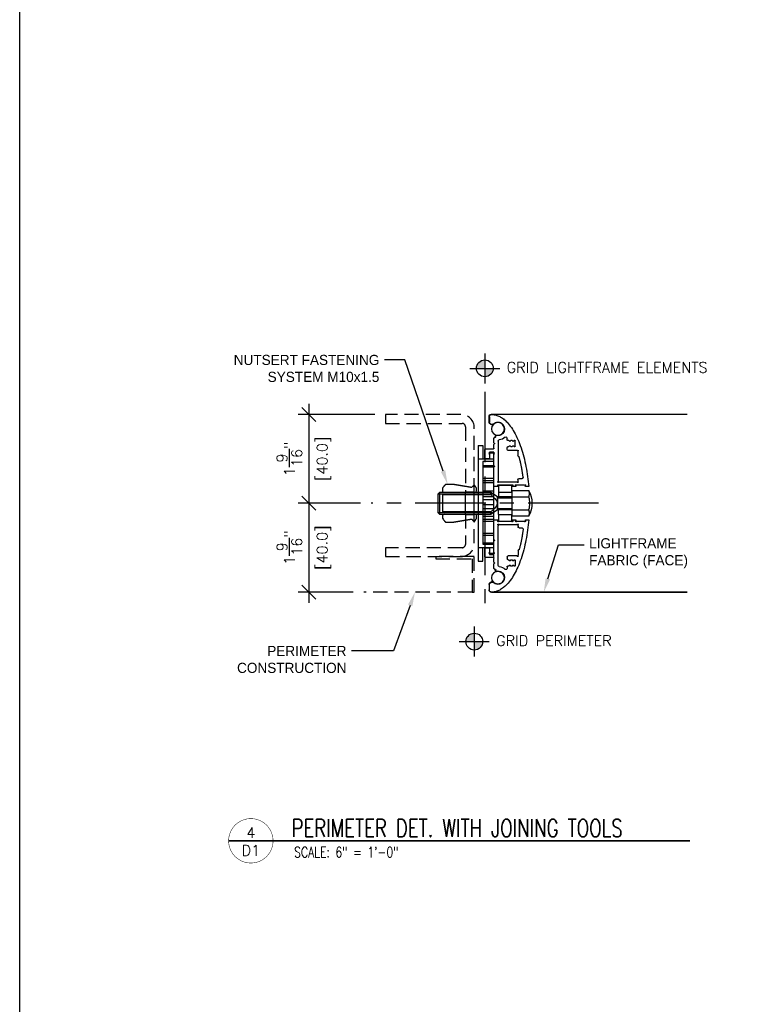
# Model space of a CAD drawing. Header units: inches. Extents: x 0 to 70.2, y -46 to 53.5.
# Tile 1 of 45: x 11 to 23.8, y -28.5 to -11.1. Entities that reach past the tile are written whole.
import ezdxf
from ezdxf import colors
from ezdxf.entities.mleader import LeaderData, LeaderLine
from ezdxf.enums import TextEntityAlignment as Align
from ezdxf.math import Vec2, Vec3

# ---------------------------------------------------------------- set-up
doc = ezdxf.new("R2010")
doc.units = ezdxf.units.IN
doc.header["$MEASUREMENT"] = 0
doc.set_wipeout_variables(frame=1)
doc.linetypes.add('CENTER', pattern=[2, 1.25, -0.25, 0.25, -0.25])
doc.linetypes.add('HIDDEN', pattern=[0.375, 0.25, -0.125])
for name, color, linetype in [('1-ARCH', 1, 'Continuous'), ('1-DIM', 4, 'Continuous'), ('1-MOUNT', 155, 'Continuous'), ('1-PANEL EDGE', 2, 'Continuous'), ('1-REF', 4, 'Continuous'), ('1-TEXT', 2, 'Continuous'), ('1-TITLE', 4, 'Continuous')]:
    doc.layers.add(name, color=color, linetype=linetype)
doc.layers.add('1-VIEWPORT', color=3, linetype='Continuous', plot=False)
doc.styles.add('TEXT', font='romans.shx')
doc.dimstyles.new('DIM 6-12', dxfattribs={"dimscale": 2, "dimtxt": 0.09375, "dimasz": 0.125, "dimexe": 0.09375, "dimexo": 0.09375, "dimgap": 0.0625, "dimtad": 1, "dimdec": 5, "dimzin": 3, "dimdsep": 46, "dimlunit": 5, "dimtxsty": 'TEXT', "dimblk": 'OBLIQUE', "dimcen": 0.09375, "dimdle": 0.09375, "dimclrd": 256, "dimclre": 4, "dimclrt": 2, "dimadec": 0, "dimazin": 0, "dimtfac": 1, "dimtdec": 5, "dimtmove": 0, "dimatfit": 3, "dimfxl": 0, "dimtolj": 1, "dimtzin": 0, "dimlwd": -1, "dimlwe": -1, "dimarcsym": 0})

# ---------------------------------------------------------------- blocks, each defined once
blk = doc.blocks.new('_Oblique')
at = {"color": 0, "linetype": 'ByBlock', "lineweight": -2}
blk.add_line((-0.5, -0.5), (0.5, 0.5), dxfattribs=at)
blk = doc.blocks.new('*D80')
at = {"layer": '1-DIM', "transparency": 16777216}
blk.add_line((16.123, -19.473), (16.123, -21.423), dxfattribs=at)
at = {"layer": '1-DIM', "color": 4, "transparency": 16777216}
for p, q in [((17.041, -19.66), (15.935, -19.66)), ((16.911, -21.235), (15.935, -21.235))]:
    blk.add_line(p, q, dxfattribs=at)
at = {"layer": 'Defpoints', "color": 0, "transparency": 16777216}
for p in [(17.229, -19.66), (16.123, -21.235), (17.098, -21.235)]:
    blk.add_point(p, dxfattribs=at)
at = {"layer": '1-DIM', "transparency": 16777216, "xscale": 0.25, "yscale": 0.25, "zscale": 0.25}
for p, rotation in [((16.123, -19.66), 90), ((16.123, -21.235), 270)]:
    blk.add_blockref('_Oblique', p, dxfattribs=dict(at, rotation=rotation))
at = {"layer": '1-DIM', "color": 2, "transparency": 16777216, "insert": (16.391, -20.448), "char_height": 0.1875, "attachment_point": 5, "rotation": 90, "style": 'TEXT', "bg_fill": 3, "box_fill_scale": 1.25, "bg_fill_color": 256, "bg_fill_true_color": 13158600, "bg_fill_transparency": 0}
blk.add_mtext('\\A1;[40.0]', dxfattribs=at)
at = {"layer": '1-DIM', "color": 2, "transparency": 16777216, "insert": (15.779, -20.448), "char_height": 0.1875, "attachment_point": 5, "rotation": 90, "style": 'TEXT', "bg_fill": 3, "box_fill_scale": 1.25, "bg_fill_color": 256, "bg_fill_true_color": 13158600, "bg_fill_transparency": 0}
blk.add_mtext('\\A1;1{\\H1.000000x;\\S9/16;}"', dxfattribs=at)
blk = doc.blocks.new('*D81')
at = {"layer": '1-DIM', "transparency": 16777216}
blk.add_line((16.123, -17.898), (16.123, -19.848), dxfattribs=at)
at = {"layer": '1-DIM', "color": 4, "transparency": 16777216}
for p, q in [((17.293, -18.086), (15.935, -18.086)), ((16.352, -19.66), (15.935, -19.66))]:
    blk.add_line(p, q, dxfattribs=at)
at = {"layer": 'Defpoints', "color": 0, "transparency": 16777216}
for p in [(17.481, -18.086), (16.123, -19.66), (16.54, -19.66)]:
    blk.add_point(p, dxfattribs=at)
at = {"layer": '1-DIM', "transparency": 16777216, "xscale": 0.25, "yscale": 0.25, "zscale": 0.25}
for p, rotation in [((16.123, -18.086), 90), ((16.123, -19.66), 270)]:
    blk.add_blockref('_Oblique', p, dxfattribs=dict(at, rotation=rotation))
at = {"layer": '1-DIM', "color": 2, "transparency": 16777216, "insert": (16.391, -18.873), "char_height": 0.1875, "attachment_point": 5, "rotation": 90, "style": 'TEXT', "bg_fill": 3, "box_fill_scale": 1.25, "bg_fill_color": 256, "bg_fill_true_color": 13158600, "bg_fill_transparency": 0}
blk.add_mtext('\\A1;[40.0]', dxfattribs=at)
at = {"layer": '1-DIM', "color": 2, "transparency": 16777216, "insert": (15.779, -18.873), "char_height": 0.1875, "attachment_point": 5, "rotation": 90, "style": 'TEXT', "bg_fill": 3, "box_fill_scale": 1.25, "bg_fill_color": 256, "bg_fill_true_color": 13158600, "bg_fill_transparency": 0}
blk.add_mtext('\\A1;1{\\H1.000000x;\\S9/16;}"', dxfattribs=at)
blk = doc.blocks.new('*U17')
at = {"layer": '1-TEXT', "style": 'TEXT'}
for tag, p in [('ELEV.', (0.861, 0.143)), ('AFF', (0.861, -0.139))]:
    blk.add_attdef(tag, text='', height=0.188, dxfattribs=at).set_placement(p, align=Align.MIDDLE_CENTER)
blk.add_wipeout([(0, 0.149), (-0.037, 0.144), (-0.072, 0.13), (-0.102, 0.108), (-0.126, 0.08), (-0.142, 0.046), (-0.149, 0.009), (-0.146, -0.028), (-0.135, -0.063), (-0.115, -0.095), (-0.087, -0.12), (-0.055, -0.138), (-0.019, -0.148), (0.019, -0.148), (0.055, -0.138), (0.087, -0.12), (0.115, -0.095), (0.135, -0.063), (0.146, -0.028), (0.149, 0.009), (0.142, 0.046), (0.126, 0.08), (0.102, 0.108), (0.072, 0.13), (0.037, 0.144)])
at = {"layer": '1-DIM'}
h = blk.add_hatch(color=256, dxfattribs=at)
h.paths.add_polyline_path([(0, 0.149, 0.414214), (-0.149, 0), (0, 0)])
h.paths.add_polyline_path([(0.149, 0), (0, 0), (0, -0.149, 0.414214)])
for p, q in [((0, 0.266), (0, -0.266)), ((-0.266, 0), (0.266, 0))]:
    blk.add_line(p, q, dxfattribs=at)
at = {"layer": '1-DIM', "linetype": 'CENTER'}
blk.add_lwpolyline([(0.149, 0), (0.227, 0)], dxfattribs=at)
at = {"layer": '1-DIM'}
blk.add_circle((0, 0), 0.149, dxfattribs=at)
blk = doc.blocks.new('A$C230A0FF8')
at = {"layer": '1-MOUNT'}
for p, q in [((-0.125, 1.397), (-0.143, 1.4)), ((-0.143, 1.4), (-0.125, 1.397)), ((-0.104, 1.403), (-0.119, 1.398)), ((-0.119, 1.398), (-0.104, 1.403)), ((-0.117, 1.394), (-0.103, 1.399)), ((-0.079, 1.535), (-0.079, 1.44)), ((-0.079, 1.44), (-0.079, 1.535)), ((-0.075, 1.44), (-0.075, 1.535)), ((-0.143, 1.396), (-0.126, 1.393)), ((-0.539, 1.011), (-0.539, 1.107)), ((-0.533, 1.113), (-0.52, 1.113)), ((-0.484, 1.113), (-0.461, 1.113)), ((-0.425, 1.113), (-0.406, 1.113)), ((-0.394, 1.125), (-0.394, 1.157)), ((-0.236, 1.104), (-0.236, 0.397)), ((-0.206, 1.203), (-0.199, 1.202)), ((-0.199, 1.202), (-0.206, 1.203)), ((-0.198, 1.206), (-0.205, 1.207)), ((-0.19, 1.195), (-0.179, 1.173)), ((-0.175, 1.175), (-0.186, 1.197)), ((-0.179, 1.173), (-0.175, 1.175)), ((-0.161, 1.073), (-0.161, 1.155)), ((-0.587, 0.839), (-0.587, 0.914)), ((-0.567, 0.933), (-0.413, 0.933)), ((-0.52, 1.005), (-0.533, 1.005)), ((-0.461, 1.005), (-0.484, 1.005)), ((-0.413, 1.005), (-0.425, 1.005)), ((-0.394, 0.953), (-0.394, 0.985)), ((-0.161, 1.039), (-0.161, 1.045)), ((-0.161, 0.976), (-0.161, 1.039)), ((-0.157, -0.906), (-0.157, 0.906)), ((-0.157, 0.906), (-0.079, 0.906)), ((-0.012, 0.964), (-0.15, 0.964)), ((-0.142, 0.886), (-0.098, 0.886)), ((-0.079, 0.906), (-0.079, 0.787)), ((0, 0.799), (0, 0.952)), ((0.118, 1.024), (0.039, 1.024)), ((0.039, 1.024), (0.039, 0.787)), ((0.118, 1.024), (0.118, -1.024)), ((-0.598, 0.827), (-0.597, 0.827)), ((-0.161, 0.669), (-0.161, 0.866)), ((0.118, 0.787), (-0.157, 0.787)), ((-0.079, 0.866), (-0.079, 0.799)), ((-0.067, 0.787), (-0.012, 0.787)), ((-0.161, 0.295), (-0.161, 0.642)), ((-0.157, 0.666), (0.039, 0.666)), ((-0.157, 0.64), (0.039, 0.64)), ((-0.606, 0.437), (-0.659, 0.437)), ((-0.587, 0.397), (-0.587, 0.417)), ((-0.256, 0.378), (-0.567, 0.378)), ((-0.157, 0.442), (0.039, 0.442)), ((-0.157, 0.396), (0.039, 0.396)), ((-0.157, 0.362), (0.039, 0.362)), ((-0.776, 0.295), (-0.717, 0.295)), ((-0.48, 0.228), (-0.776, 0.228)), ((-0.717, 0.295), (-0.717, 0.3)), ((-0.697, 0.319), (-0.567, 0.319)), ((-0.547, 0.3), (-0.547, 0.295)), ((-0.547, 0.295), (-0.488, 0.295)), ((-0.488, 0.295), (-0.488, 0.3)), ((-0.48, 0.197), (-0.48, 0.315)), ((-0.48, 0.315), (-0.244, 0.315)), ((-0.48, 0.228), (-0.48, -0.228)), ((-0.244, 0.197), (-0.48, 0.197)), ((-0.469, 0.319), (-0.256, 0.319)), ((-0.244, 0.315), (-0.244, 0.197)), ((-0.244, 0.197), (-0.244, 0.118)), ((-0.236, 0.3), (-0.236, 0.295)), ((-0.236, 0.295), (-0.161, 0.295)), ((-0.106, 0.197), (-0.224, 0.118)), ((-0.157, 0.216), (0.039, 0.216)), ((0.797, 0.197), (-0.106, 0.197)), ((-0.106, 0.154), (-0.106, 0.197)), ((0.187, 0.197), (0.345, 0.197)), ((0.187, -0.197), (0.187, 0.197)), ((0.345, -0.197), (0.345, 0.197)), ((0.797, -0.197), (0.797, 0.197)), ((0.827, 0.167), (0.797, 0.197)), ((-0.48, 0.114), (-0.776, 0.114)), ((-0.224, 0.118), (-0.48, 0.118)), ((-0.244, 0.098), (-0.48, 0.098)), ((-0.224, 0.118), (-0.244, 0.098)), ((-0.224, -0.118), (-0.224, 0.118)), ((-0.224, 0.118), (-0.224, -0.118)), ((-0.157, 0.116), (0.039, 0.116)), ((-0.157, 0.062), (0.039, 0.062)), ((0.827, 0.167), (-0.151, 0.167)), ((0.748, 0.154), (-0.106, 0.154)), ((0.748, -0.154), (0.748, 0.154)), ((0.827, -0.167), (0.827, 0.167)), ((-0.48, -0.114), (-0.776, -0.114)), ((-0.48, -0.098), (-0.244, -0.098)), ((-0.48, -0.118), (-0.224, -0.118)), ((-0.224, -0.118), (-0.244, -0.098)), ((-0.244, -0.197), (-0.244, -0.118)), ((-0.224, -0.118), (-0.106, -0.197)), ((-0.157, -0.027), (0.039, -0.027)), ((-0.157, -0.098), (0.039, -0.098)), ((-0.151, -0.167), (0.827, -0.167)), ((-0.106, -0.154), (0.748, -0.154)), ((-0.106, -0.197), (-0.106, -0.154)), ((0.827, -0.167), (0.797, -0.197)), ((-0.776, -0.228), (-0.48, -0.228)), ((-0.717, -0.295), (-0.776, -0.295)), ((-0.717, -0.3), (-0.717, -0.295)), ((-0.567, -0.319), (-0.697, -0.319)), ((-0.488, -0.295), (-0.547, -0.295)), ((-0.547, -0.295), (-0.547, -0.3)), ((-0.488, -0.3), (-0.488, -0.295)), ((-0.244, -0.197), (-0.48, -0.197)), ((-0.48, -0.315), (-0.48, -0.197)), ((-0.244, -0.315), (-0.48, -0.315)), ((-0.256, -0.319), (-0.469, -0.319)), ((-0.244, -0.197), (-0.244, -0.315)), ((-0.161, -0.295), (-0.236, -0.295)), ((-0.236, -0.295), (-0.236, -0.3)), ((-0.161, -0.642), (-0.161, -0.295)), ((-0.157, -0.236), (0.039, -0.236)), ((-0.157, -0.287), (0.039, -0.287)), ((-0.157, -0.322), (0.039, -0.322)), ((-0.106, -0.197), (0.797, -0.197)), ((0.345, -0.197), (0.187, -0.197)), ((-0.606, -0.437), (-0.659, -0.437)), ((-0.587, -0.397), (-0.587, -0.417)), ((-0.256, -0.378), (-0.567, -0.378)), ((-0.236, -1.104), (-0.236, -0.397)), ((-0.161, -0.866), (-0.161, -0.669)), ((-0.157, -0.534), (0.039, -0.534)), ((-0.157, -0.57), (0.039, -0.57)), ((-0.598, -0.827), (-0.597, -0.827)), ((-0.587, -0.839), (-0.587, -0.914)), ((-0.157, -0.71), (0.039, -0.71)), ((-0.157, -0.787), (0.118, -0.787)), ((-0.079, -0.787), (-0.079, -0.906)), ((-0.079, -0.799), (-0.079, -0.866)), ((-0.012, -0.787), (-0.067, -0.787)), ((0, -0.952), (0, -0.799)), ((0.039, -1.024), (0.039, -0.787)), ((-0.567, -0.933), (-0.413, -0.933)), ((-0.539, -1.011), (-0.539, -1.107)), ((-0.52, -1.005), (-0.533, -1.005)), ((-0.461, -1.005), (-0.484, -1.005)), ((-0.413, -1.005), (-0.425, -1.005)), ((-0.394, -0.953), (-0.394, -0.985)), ((-0.161, -1.039), (-0.161, -0.976)), ((-0.161, -1.045), (-0.161, -1.039)), ((-0.157, -0.967), (-0.157, -0.892)), ((-0.079, -0.906), (-0.157, -0.906)), ((-0.15, -0.964), (-0.012, -0.964)), ((-0.098, -0.886), (-0.142, -0.886)), ((0.118, -1.024), (0.039, -1.024)), ((-0.533, -1.113), (-0.52, -1.113)), ((-0.484, -1.113), (-0.461, -1.113)), ((-0.425, -1.113), (-0.406, -1.113)), ((-0.394, -1.125), (-0.394, -1.157)), ((-0.206, -1.203), (-0.199, -1.202)), ((-0.206, -1.203), (-0.199, -1.202)), ((-0.198, -1.206), (-0.205, -1.207)), ((-0.19, -1.195), (-0.179, -1.173)), ((-0.175, -1.175), (-0.186, -1.197)), ((-0.179, -1.173), (-0.175, -1.175)), ((-0.161, -1.155), (-0.161, -1.073)), ((-0.143, -1.396), (-0.126, -1.393)), ((-0.117, -1.394), (-0.103, -1.399)), ((-0.125, -1.397), (-0.143, -1.4)), ((-0.125, -1.397), (-0.143, -1.4)), ((-0.104, -1.403), (-0.119, -1.398)), ((-0.104, -1.403), (-0.119, -1.398)), ((-0.079, -1.535), (-0.079, -1.44)), ((-0.079, -1.535), (-0.079, -1.44)), ((-0.075, -1.44), (-0.075, -1.535))]:
    blk.add_line(p, q, dxfattribs=at)
blk.add_lwpolyline([(0.039, -0.723), (-0.157, -0.723), (-0.157, 0.738), (0.039, 0.738), (0.039, -0.723)], dxfattribs=at)
for centre in [(-0.231, 1.319), (-0.231, -1.319)]:
    blk.add_circle(centre, 0.114, dxfattribs=at)
for centre, radius, start, end in [((-0.118, 1.535), 0.0433, 360, 90), ((-0.118, 1.535), 0.0394, 0, 90), ((-0.118, 1.535), 0.0394, 0, 90), ((-0.231, 1.319), 0.118, 44.6831, 280.7063), ((-0.231, 1.319), 0.118, 44.6831, 280.7063), ((-0.141, 1.408), 0.00787, 224.6831, 260.3422), ((-0.141, 1.408), 0.00787, 224.6831, 260.3422), ((-0.123, 1.409), 0.0118, 260.3422, 290.3422), ((-0.123, 1.409), 0.0118, 260.3422, 290.3422), ((-0.118, 1.44), 0.0394, 290.3422, 0), ((-0.118, 1.44), 0.0394, 290.3422, 0), ((-0.118, 1.44), 0.0433, 290.3422, 0), ((-0.123, 1.409), 0.0157, 260.3422, 290.3422), ((-0.533, 1.107), 0.00591, 90, 180), ((-0.52, 1.105), 0.00787, 6.3794, 90), ((-0.502, 1.107), 0.00984, 186.3794, 353.6206), ((-0.484, 1.105), 0.00787, 90, 173.6206), ((-0.461, 1.105), 0.00787, 6.3794, 90), ((-0.443, 1.107), 0.00984, 186.3794, 353.6206), ((-0.425, 1.105), 0.00787, 90, 173.6206), ((-0.406, 1.125), 0.0118, 270, 0), ((-0.374, 1.157), 0.0197, 48.592, 180), ((-0.231, 1.319), 0.197, 228.592, 263.3409), ((-0.256, 1.104), 0.0197, 0, 83.3409), ((-0.207, 1.195), 0.00787, 80.3422, 100.7063), ((-0.207, 1.195), 0.00787, 80.3422, 100.7063), ((-0.201, 1.19), 0.0118, 24.3586, 80.3422), ((-0.201, 1.19), 0.0118, 328.375, 80.3422), ((-0.201, 1.19), 0.0157, 24.612, 80.3422), ((-0.18, 1.178), 0.0118, 148.375, 287.8118), ((-0.173, 1.155), 0.0118, 0, 107.8118), ((-0.161, 1.059), 0.00787, 120, 240), ((-0.169, 1.073), 0.00787, 300, 0), ((-0.169, 1.045), 0.00787, 0, 60), ((-0.587, 0.933), 0.00787, 45.5847, 224.4153), ((-0.606, 0.914), 0.0197, 0, 44.4153), ((-0.567, 0.953), 0.0197, 225.5847, 270), ((-0.533, 1.011), 0.00591, 180, 270), ((-0.52, 1.013), 0.00787, 270, 353.6206), ((-0.502, 1.011), 0.00984, 6.3794, 173.6206), ((-0.484, 1.013), 0.00787, 186.3794, 270), ((-0.461, 1.013), 0.00787, 270, 353.6206), ((-0.443, 1.011), 0.00984, 6.3794, 173.6206), ((-0.425, 1.013), 0.00787, 186.3794, 270), ((-0.413, 0.985), 0.0197, 0, 90), ((-0.413, 0.953), 0.0197, 270, 0), ((-0.161, 0.886), 0.00787, 45.5847, 224.4153), ((-0.181, 0.866), 0.0197, 0, 44.4153), ((-0.15, 0.976), 0.0118, 180, 270), ((-0.142, 0.905), 0.0197, 225.5847, 270), ((-0.098, 0.905), 0.0197, 270, 314.4153), ((-0.079, 0.886), 0.00787, 315.5847, 134.4153), ((-0.059, 0.866), 0.0197, 135.5847, 180), ((-0.012, 0.952), 0.0118, 0, 90), ((-0.597, 0.815), 0.0118, 95.9265, 165.0366), ((-0.598, 0.839), 0.0118, 275.9265, 0), ((-0.067, 0.799), 0.0118, 180, 270), ((-0.012, 0.799), 0.0118, 270, 0), ((-0.161, 0.656), 0.00787, 120, 240), ((-0.169, 0.669), 0.00787, 300, 0), ((-0.169, 0.642), 0.00787, 360, 60), ((-0.659, 0.457), 0.0197, 172.436, 270), ((-0.606, 0.417), 0.0197, 0, 90), ((-0.587, 0.378), 0.00787, 135.5847, 314.4153), ((-0.606, 0.397), 0.0197, 315.5847, 0), ((-0.567, 0.358), 0.0197, 90, 134.4153), ((-0.256, 0.358), 0.0197, 45.5847, 90), ((-0.236, 0.378), 0.00787, 225.5847, 44.4153), ((-0.217, 0.397), 0.0197, 180, 224.4153), ((-0.362, 0), 0.472, 151.0967, 208.9033), ((-0.717, 0.319), 0.00787, 45.5847, 224.4153), ((-0.736, 0.3), 0.0197, 0, 44.4153), ((-0.697, 0.339), 0.0197, 225.5847, 270), ((-0.567, 0.339), 0.0197, 270, 314.4153), ((-0.547, 0.319), 0.00787, 315.5847, 134.4153), ((-0.528, 0.3), 0.0197, 135.5847, 180), ((-0.488, 0.319), 0.00787, 45.5847, 224.4153), ((-0.508, 0.3), 0.0197, 0, 44.4153), ((-0.469, 0.339), 0.0197, 225.5847, 270), ((-0.256, 0.339), 0.0197, 270, 314.4153), ((-0.236, 0.319), 0.00787, 315.5847, 134.4153), ((-0.217, 0.3), 0.0197, 135.5847, 180), ((-0.362, 0), 0.429, 164.5677, 195.4323), ((-0.717, -0.319), 0.00787, 135.5847, 314.4153), ((-0.736, -0.3), 0.0197, 315.5847, 0), ((-0.697, -0.339), 0.0197, 90, 134.4153), ((-0.567, -0.339), 0.0197, 45.5847, 90), ((-0.547, -0.319), 0.00787, 225.5847, 44.4153), ((-0.528, -0.3), 0.0197, 180, 224.4153), ((-0.488, -0.319), 0.00787, 135.5847, 314.4153), ((-0.508, -0.3), 0.0197, 315.5847, 0), ((-0.469, -0.339), 0.0197, 90, 134.4153), ((-0.256, -0.339), 0.0197, 45.5847, 90), ((-0.236, -0.319), 0.00787, 225.5847, 44.4153), ((-0.217, -0.3), 0.0197, 180, 224.4153), ((-0.659, -0.457), 0.0197, 90, 187.564), ((-0.606, -0.417), 0.0197, 270, 0), ((-0.587, -0.378), 0.00787, 45.5847, 224.4153), ((-0.606, -0.397), 0.0197, 0, 44.4153), ((-0.567, -0.358), 0.0197, 225.5847, 270), ((-0.256, -0.358), 0.0197, 270, 314.4153), ((-0.236, -0.378), 0.00787, 315.5847, 134.4153), ((-0.217, -0.397), 0.0197, 135.5847, 180), ((-0.161, -0.656), 0.00787, 120, 240), ((-0.169, -0.642), 0.00787, 300, 0), ((-0.169, -0.669), 0.00787, 360, 60), ((-0.597, -0.815), 0.0118, 194.9634, 264.0735), ((-0.598, -0.839), 0.0118, 0, 84.0735), ((-0.181, -0.866), 0.0197, 315.5847, 0), ((-0.067, -0.799), 0.0118, 90, 180), ((-0.059, -0.866), 0.0197, 180, 224.4153), ((-0.012, -0.799), 0.0118, 0, 90), ((-0.587, -0.933), 0.00787, 135.5847, 314.4153), ((-0.606, -0.914), 0.0197, 315.5847, 0), ((-0.567, -0.953), 0.0197, 90, 134.4153), ((-0.533, -1.011), 0.00591, 90, 180), ((-0.52, -1.013), 0.00787, 6.3794, 90), ((-0.502, -1.011), 0.00984, 186.3794, 353.6206), ((-0.484, -1.013), 0.00787, 90, 173.6206), ((-0.461, -1.013), 0.00787, 6.3794, 90), ((-0.443, -1.011), 0.00984, 186.3794, 353.6206), ((-0.425, -1.013), 0.00787, 90, 173.6206), ((-0.413, -0.953), 0.0197, 0, 90), ((-0.413, -0.985), 0.0197, 270, 0), ((-0.161, -0.886), 0.00787, 135.5847, 300), ((-0.169, -1.045), 0.00787, 300, 0), ((-0.15, -0.976), 0.0118, 131.8103, 180), ((-0.161, -0.886), 0.00787, 300, 314.4153), ((-0.15, -0.976), 0.0118, 90, 131.8103), ((-0.142, -0.905), 0.0197, 90, 134.4153), ((-0.098, -0.905), 0.0197, 45.5847, 90), ((-0.079, -0.886), 0.00787, 225.5847, 44.4153), ((-0.012, -0.952), 0.0118, 270, 0), ((-0.533, -1.107), 0.00591, 180, 270), ((-0.52, -1.105), 0.00787, 270, 353.6206), ((-0.502, -1.107), 0.00984, 6.3794, 173.6206), ((-0.484, -1.105), 0.00787, 186.3794, 270), ((-0.461, -1.105), 0.00787, 270, 353.6206), ((-0.443, -1.107), 0.00984, 6.3794, 173.6206), ((-0.425, -1.105), 0.00787, 186.3794, 270), ((-0.406, -1.125), 0.0118, 0, 90), ((-0.374, -1.157), 0.0197, 180, 311.408), ((-0.231, -1.319), 0.197, 96.6591, 131.408), ((-0.231, -1.319), 0.118, 79.2937, 315.3169), ((-0.231, -1.319), 0.118, 79.2937, 315.3169), ((-0.256, -1.104), 0.0197, 276.6591, 0), ((-0.207, -1.195), 0.00787, 259.2937, 279.6578), ((-0.207, -1.195), 0.00787, 259.2937, 279.6578), ((-0.201, -1.19), 0.0118, 279.6578, 31.625), ((-0.201, -1.19), 0.0118, 279.6578, 335.6414), ((-0.201, -1.19), 0.0157, 279.6578, 335.388), ((-0.18, -1.178), 0.0118, 72.1882, 211.625), ((-0.173, -1.155), 0.0118, 252.1882, 0), ((-0.161, -1.059), 0.00787, 120, 240), ((-0.169, -1.073), 0.00787, 0, 60), ((-0.123, -1.409), 0.0157, 69.6578, 99.6578), ((-0.141, -1.408), 0.00787, 99.6578, 135.3169), ((-0.141, -1.408), 0.00787, 99.6578, 135.3169), ((-0.123, -1.409), 0.0118, 69.6578, 99.6578), ((-0.123, -1.409), 0.0118, 69.6578, 99.6578), ((-0.118, -1.535), 0.0394, 270, 0), ((-0.118, -1.535), 0.0433, 270, 0), ((-0.118, -1.535), 0.0394, 270, 0), ((-0.118, -1.44), 0.0394, 0, 69.6578), ((-0.118, -1.44), 0.0394, 0, 69.6578), ((-0.118, -1.44), 0.0433, 360, 69.6578)]:
    blk.add_arc(centre, radius, start, end, dxfattribs=at)
for points, weights in [([(-0.118, 1.575), (-0.672, 1.575), (-0.776, 0.295)], [1, 0.744809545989, 0.934301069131]), ([(-0.776, -0.295), (-0.672, -1.575), (-0.118, -1.575)], [0.934300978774, 0.744809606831, 1])]:
    blk.add_rational_spline(points, weights, degree=2, dxfattribs=at)
for points in [[(-0.205, 1.207), (-0.208, 1.207), (-0.21, 1.207), (-0.273, 1.195), (-0.316, 1.243), (-0.359, 1.291), (-0.34, 1.353), (-0.321, 1.415), (-0.258, 1.43), (-0.195, 1.445), (-0.15, 1.399), (-0.147, 1.397), (-0.143, 1.396)], [(-0.205, -1.207), (-0.208, -1.207), (-0.21, -1.207), (-0.273, -1.195), (-0.316, -1.243), (-0.359, -1.291), (-0.34, -1.353), (-0.321, -1.415), (-0.258, -1.43), (-0.195, -1.445), (-0.15, -1.399), (-0.147, -1.397), (-0.143, -1.396)]]:
    blk.add_rational_spline(points, [1, 0.984250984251, 1, 0.870330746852, 1, 0.870330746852, 1, 0.870330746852, 1, 0.870330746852, 1, 0.951971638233, 1], degree=2, knots=[0.485931, 0.485931, 0.485931, 0.557015, 0.557015, 3.646552, 3.646552, 6.736089, 6.736089, 9.825626, 9.825626, 12.915162, 12.915162, 13.039636, 13.039636, 13.039636], dxfattribs=at)
for points, knots in [([(-0.679, 0.459), (-0.678, 0.465), (-0.676, 0.477), (-0.674, 0.496), (-0.671, 0.515), (-0.668, 0.534), (-0.665, 0.553), (-0.662, 0.571), (-0.66, 0.586), (-0.657, 0.598), (-0.655, 0.611), (-0.652, 0.627), (-0.648, 0.645), (-0.645, 0.664), (-0.641, 0.683), (-0.637, 0.702), (-0.633, 0.72), (-0.629, 0.738), (-0.624, 0.757), (-0.62, 0.775), (-0.615, 0.793), (-0.611, 0.807), (-0.609, 0.816), (-0.609, 0.818)], [11.698723, 11.698723, 11.698723, 11.698723, 12.145572, 12.640069, 13.133857, 13.627441, 14.120055, 14.533951, 15.025189, 15.270453, 15.515401, 16.004454, 16.492219, 16.978563, 17.463354, 17.946461, 18.427751, 18.907094, 19.384356, 19.859344, 20.331883, 20.801934, 20.989975, 20.989975, 20.989975, 20.989975]), ([(-0.776, 0.114), (-0.786, 0.133), (-0.791, 0.152), (-0.791, 0.191), (-0.786, 0.21), (-0.776, 0.228)], [-5.869617, -5.869617, -5.869617, -5.869617, -2.934545, -2.934545, 0, 0, 0, 0]), ([(-0.106, 0.154), (-0.13, 0.134), (-0.156, 0.11), (-0.196, 0.063), (-0.217, 0.033), (-0.217, 0), (-0.217, -0.033), (-0.196, -0.063), (-0.156, -0.11), (-0.13, -0.134), (-0.106, -0.154)], [-5.095765, -5.095765, -5.095765, -5.095765, -2.520096, -2.520096, 0, 0, 0, 2.355191, 2.355191, 4.798124, 4.798124, 4.798124, 4.798124]), ([(-0.776, -0.228), (-0.781, -0.219), (-0.785, -0.21), (-0.79, -0.191), (-0.791, -0.181), (-0.791, -0.152), (-0.786, -0.133), (-0.776, -0.114)], [-5.869643, -5.869643, -5.869643, -5.869643, -4.402626, -4.402626, -2.936678, -2.936678, 0, 0, 0, 0]), ([(-0.679, -0.459), (-0.678, -0.465), (-0.676, -0.477), (-0.674, -0.496), (-0.671, -0.515), (-0.668, -0.534), (-0.665, -0.553), (-0.662, -0.571), (-0.66, -0.586), (-0.657, -0.598), (-0.655, -0.611), (-0.652, -0.627), (-0.648, -0.645), (-0.645, -0.664), (-0.641, -0.683), (-0.637, -0.702), (-0.633, -0.72), (-0.629, -0.738), (-0.624, -0.757), (-0.62, -0.775), (-0.615, -0.793), (-0.611, -0.807), (-0.609, -0.816), (-0.609, -0.818)], [11.698723, 11.698723, 11.698723, 11.698723, 12.145572, 12.640069, 13.133857, 13.627441, 14.120055, 14.533951, 15.025189, 15.270453, 15.515401, 16.004454, 16.492219, 16.978563, 17.463354, 17.946461, 18.427751, 18.907094, 19.384356, 19.859344, 20.331883, 20.801934, 20.989975, 20.989975, 20.989975, 20.989975])]:
    blk.add_open_spline(points, degree=3, knots=knots, dxfattribs=at)
at = {"layer": '1-MOUNT', "ltscale": 0.5}
for points, knots in [([(0.75, 0.197), (0.75, 0.235), (0.75, 0.273), (0.724, 0.304), (0.697, 0.335), (0.632, 0.335), (0.568, 0.335), (0.402, 0.308), (0.237, 0.28), (0.212, 0.304), (0.187, 0.329), (0.168, 0.299), (0.148, 0.268), (0.148, 0.233), (0.148, 0.197), (0.449, 0.197), (0.75, 0.197)], [52.325482, 52.325482, 52.325482, 54.895485, 54.895485, 57.913109, 57.913109, 63.164019, 63.164019, 76.708043, 76.708043, 79.531592, 79.531592, 82.162992, 82.162992, 84.590379, 84.590379, 101.840379, 101.840379, 101.840379]), ([(0.148, -0.197), (0.148, -0.233), (0.148, -0.268), (0.168, -0.299), (0.187, -0.329), (0.212, -0.304), (0.237, -0.28), (0.402, -0.308), (0.568, -0.335), (0.632, -0.335), (0.697, -0.335), (0.724, -0.304), (0.75, -0.273), (0.75, -0.235), (0.75, -0.197), (0.449, -0.197), (0.148, -0.197)], [97.964102, 97.964102, 97.964102, 100.39149, 100.39149, 103.022889, 103.022889, 105.846438, 105.846438, 119.390463, 119.390463, 124.641373, 124.641373, 127.658997, 127.658997, 130.229, 130.229, 147.479, 147.479, 147.479])]:
    blk.add_open_spline(points, degree=2, knots=knots, dxfattribs=at)
at = {"layer": '1-MOUNT'}
for p in [(0, 0), (0, 0), (0, 0), (0.187, 0)]:
    blk.add_point(p, dxfattribs=at)
blk = doc.blocks.new('*U98')
at = {"layer": '1-TITLE', "const_width": 0.00651}
blk.add_lwpolyline([(0, 0, 1), (0.628, 0, 0.414214), (0.314, 0.314, 0.414214), (0, 0, 2.926408)], format="xyb", dxfattribs=at)
at = {"layer": '1-TITLE', "const_width": 0.02}
blk.add_lwpolyline([(0, 0), (6.517, 0)], dxfattribs=at)
at = {"layer": '1-TEXT', "color": 2, "style": 'TEXT'}
blk.add_attdef('VIEWNAME', (0.89, 0.061), '', height=0.25, dxfattribs=at)
at = {"layer": '1-TEXT', "style": 'TEXT'}
for tag, p in [('DETAIL#', (0.301, 0.094)), ('SHEET#', (0.306, -0.207))]:
    blk.add_attdef(tag, text='', height=0.125, dxfattribs=at).set_placement(p, align=Align.CENTER)
for tag, p in [('NOTE1', (0.926, -0.281)), ('NOTE2', (0.926, -0.463)), ('NOTE3', (0.926, -0.655)), ('NOTE4', (0.926, -0.832))]:
    blk.add_attdef(tag, p, '', height=0.125, dxfattribs=at)

msp = doc.modelspace()

# ---------------------------------------------------------------- linework, layer by layer
at = {"layer": '1-ARCH', "linetype": 'HIDDEN'}
for p, q in [((18.819567, -18.085647), (17.480985, -18.085647)), ((17.480985, -18.085647), (17.480985, -18.243127)), ((17.480985, -18.243127), (18.839252, -18.243127)), ((18.898308, -18.302182), (18.898308, -19.4636)), ((19.055788, -19.4636), (19.055788, -18.321867)), ((18.898308, -19.8573), (18.898308, -20.388796)), ((19.055788, -20.369111), (19.055788, -19.8573)), ((18.839252, -20.447852), (17.480985, -20.447852)), ((17.480985, -20.447852), (17.480985, -20.605332)), ((17.480985, -20.605332), (18.819567, -20.605332)), ((19.055788, -20.605332), (18.37309, -20.605332)), ((18.37309, -20.605332), (18.37309, -20.644702)), ((18.37309, -20.644702), (19.016418, -20.644702)), ((19.016418, -20.644702), (19.016418, -21.235253)), ((19.055788, -21.235253), (19.055788, -20.605332)), ((19.016418, -21.235253), (17.098375, -21.235253)), ((19.016418, -21.235253), (19.055788, -21.235253))]:
    msp.add_line(p, q, dxfattribs=at)
for centre, radius, start, end in [((18.819567, -18.321867), 0.23622, 0, 90), ((18.839252, -18.302182), 0.059055, 0, 90), ((18.819567, -20.369111), 0.23622, 270, 0), ((18.839252, -20.388796), 0.059055, 270, 0)]:
    msp.add_arc(centre, radius, start, end, dxfattribs=at)
at = {"layer": '1-PANEL EDGE'}
for p, q in [((19.361398, -18.08171), (22.825965, -18.08171)), ((22.825965, -18.085647), (19.361398, -18.085647)), ((22.825965, -21.235253), (19.361398, -21.235253)), ((19.361398, -21.23919), (22.825965, -21.23919))]:
    msp.add_line(p, q, dxfattribs=at)
at = {"layer": '1-REF', "linetype": 'CENTER'}
msp.add_line((19.243288, -17.683712), (19.243288, -21.637188), dxfattribs=at)
at = {"layer": '1-VIEWPORT'}
msp.add_lwpolyline([(11, 0), (70.242809, 0), (70.242809, -46), (11, -46)], close=True, dxfattribs=at)

# ---------------------------------------------------------------- block references
at = {"layer": '1-MOUNT', "xscale": -1}
msp.add_blockref('A$C230A0FF8', (19.243288, -19.66045), dxfattribs=at)
at = {"layer": '1-TITLE'}
ref = msp.add_blockref('*U98', (14.702162, -25.644793), dxfattribs=dict(at, xscale=1.254172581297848, yscale=1.254172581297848, zscale=1.254172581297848))
ref.add_attrib('VIEWNAME', 'PERIMETER DET. WITH JOINING TOOLS', (15.818503, -25.575633), dxfattribs={"color": 2, "height": 0.31249502, "style": 'TEXT', "width": 0.75})
ref.add_attrib('DETAIL#', '4', dxfattribs={"color": 2, "height": 0.1875, "style": 'TEXT'}).set_placement((15.096252, -25.501024), align=Align.MIDDLE_CENTER)
ref.add_attrib('SHEET#', 'D1', dxfattribs={"color": 2, "height": 0.1875, "style": 'TEXT'}).set_placement((15.096252, -25.814577), align=Align.MIDDLE_CENTER)
ref.add_attrib('NOTE1', 'SCALE: 6" = 1\'-0"', dxfattribs={"color": 2, "height": 0.1875, "style": 'TEXT', "width": 0.75}).set_placement((15.863701, -25.996786), align=Align.BOTTOM_LEFT)

# ---------------------------------------------------------------- leaders
at = {"layer": '1-TEXT'}
ml = msp.add_multileader_mtext('Standard', dxfattribs=at)
ml.set_content('{\\Farchd|c0;\\W1;\\C3;LIGHTFRAME FABRIC (FACE)}', color=256, style='TEXT')
ml.set_leader_properties(color=4, linetype='ByLayer', lineweight=-1)
ml.build(insert=Vec2(0, 0))
ml.multileader.update_dxf_attribs({"dogleg_length": 0.36, "arrow_head_size": 0.25})
ctx = ml.context
ctx.base_point, ctx.char_height, ctx.arrow_head_size, ctx.landing_gap_size, ctx.plane_origin = Vec3(21.00018, -20.39981), 0.18, 0.25, 0.09, Vec3(20.328389, -20.710405)
notes = []
notes.append((ctx, [(0, (1, 1, 0), (20.546219, -20.39981), (1, 0), 0.453961, [(0, [(20.28569, -21.23919)], 0, [])])]))
ctx.mtext.insert, ctx.mtext.width, ctx.mtext.flow_direction = Vec3(21.09018, -20.27981), 2.18601522, 5
for ctx, leaders in notes:
    for number, flags, end, landing, length, lines in leaders:
        leader = LeaderData()
        leader.index, (leader.has_last_leader_line, leader.has_dogleg_vector, leader.attachment_direction) = number, flags
        leader.last_leader_point, leader.dogleg_vector, leader.dogleg_length = Vec3(end), Vec3(landing), length
        for number, points, colour, breaks in lines:
            line = LeaderLine()
            line.index, line.vertices, line.color, line.breaks = number, Vec3.list(points), colors.encode_raw_color(colour), breaks
            leader.lines.append(line)
        ctx.leaders.append(leader)

# ---------------------------------------------------------------- next in the draw order: block references
at = {"layer": '1-DIM'}
ref = msp.add_blockref('*U17', (19.243288, -17.268254), dxfattribs=at)
ref.add_attrib('ELEV.', 'GRID LIGHTFRAME ELEMENTS', (19.629045, -17.345347), dxfattribs={"height": 0.1875, "style": 'TEXT'})
ref = msp.add_blockref('*U17', (19.055788, -22.113126), dxfattribs=at)
ref.add_attrib('ELEV.', 'GRID PERIMETER', (19.441545, -22.190219), dxfattribs={"height": 0.1875, "style": 'TEXT'})

# ---------------------------------------------------------------- next in the draw order: dimensions: what is measured, and where the dimension line sits
dim = msp.add_linear_dim(base=(16.122965, -21.235253), p1=(17.228984, -19.66045), p2=(17.098375, -21.235253), angle=90, dimstyle='DIM 6-12', override={"dimpost": '"\\X'}, dxfattribs=at)
dim.commit()
dim.dimension.update_dxf_attribs({"geometry": '*D80', "text_midpoint": (16.122965, -20.447852)})

# ---------------------------------------------------------------- next in the draw order: dimensions: what is measured, and where the dimension line sits
dim = msp.add_linear_dim(base=(16.122965, -19.66045), p1=(17.480985, -18.085647), p2=(16.539624, -19.66045), angle=90, dimstyle='DIM 6-12', override={"dimpost": '"\\X'}, dxfattribs=at)
dim.commit()
dim.dimension.update_dxf_attribs({"geometry": '*D81', "text_midpoint": (16.122965, -18.873048)})

# ---------------------------------------------------------------- next in the draw order: leaders
at = {"layer": '1-TEXT'}
ml = msp.add_multileader_mtext('Standard', dxfattribs=at)
ml.set_content('{\\Farchd|c0;\\W1;\\C3;PERIMETER CONSTRUCTION}', color=256, style='TEXT')
ml.set_leader_properties(color=4, linetype='ByLayer', lineweight=-1)
ml.build(insert=Vec2(0, 0))
ml.multileader.update_dxf_attribs({"dogleg_length": 0.36, "arrow_head_size": 0.25})
ctx = ml.context
ctx.base_point, ctx.char_height, ctx.arrow_head_size, ctx.landing_gap_size, ctx.plane_origin = Vec3(14.737744, -22.27837), 0.18, 0.25, 0.09, Vec3(17.820132, -20.706468)
ctx.text_align_type = 2
notes = []
notes.append((ctx, [(1, (1, 1, 0), (17.623885, -22.27837), (-1, 0), 0.743284, [(0, [(18.005151, -21.235253)], 0, [])])]))
ctx.mtext.insert, ctx.mtext.width, ctx.mtext.alignment, ctx.mtext.flow_direction = Vec3(16.790601, -22.18837), 2.81024924, 3, 5
for ctx, leaders in notes:
    for number, flags, end, landing, length, lines in leaders:
        leader = LeaderData()
        leader.index, (leader.has_last_leader_line, leader.has_dogleg_vector, leader.attachment_direction) = number, flags
        leader.last_leader_point, leader.dogleg_vector, leader.dogleg_length = Vec3(end), Vec3(landing), length
        for number, points, colour, breaks in lines:
            line = LeaderLine()
            line.index, line.vertices, line.color, line.breaks = number, Vec3.list(points), colors.encode_raw_color(colour), breaks
            leader.lines.append(line)
        ctx.leaders.append(leader)

# ---------------------------------------------------------------- next in the draw order: linework, layer by layer
at = {"layer": '1-REF', "linetype": 'CENTER'}
msp.add_line((21.257592, -19.66045), (17.228984, -19.66045), dxfattribs=at)

# ---------------------------------------------------------------- next in the draw order: leaders
at = {"layer": '1-TEXT'}
ml = msp.add_multileader_mtext('Standard', dxfattribs=at)
ml.set_content('\\A1;{\\Farchd|c0;\\W1;\\C3;NUTSERT FASTENING SYSTEM M10x1.5}', color=256, style='TEXT')
ml.set_leader_properties(color=4, linetype='ByLayer', lineweight=-1)
ml.build(insert=Vec2(0, 0))
ml.multileader.update_dxf_attribs({"dogleg_length": 0.36, "arrow_head_size": 0.25})
ctx = ml.context
ctx.base_point, ctx.char_height, ctx.arrow_head_size, ctx.landing_gap_size, ctx.plane_origin = Vec3(14.514883, -17.118948), 0.18, 0.25, 0.09, Vec3(14.100318, -19.792995)
ctx.text_align_type = 2
notes = []
notes.append((ctx, [(1, (1, 1, 0), (17.823455, -17.118948), (-1, 0), 0.36, [(1, [(18.583692, -19.325128)], 0, [])])]))
ctx.mtext.insert, ctx.mtext.width, ctx.mtext.alignment, ctx.mtext.flow_direction = Vec3(17.373455, -17.028948), 3.03956354, 3, 5
for ctx, leaders in notes:
    for number, flags, end, landing, length, lines in leaders:
        leader = LeaderData()
        leader.index, (leader.has_last_leader_line, leader.has_dogleg_vector, leader.attachment_direction) = number, flags
        leader.last_leader_point, leader.dogleg_vector, leader.dogleg_length = Vec3(end), Vec3(landing), length
        for number, points, colour, breaks in lines:
            line = LeaderLine()
            line.index, line.vertices, line.color, line.breaks = number, Vec3.list(points), colors.encode_raw_color(colour), breaks
            leader.lines.append(line)
        ctx.leaders.append(leader)

doc.saveas('drawing.dxf')
